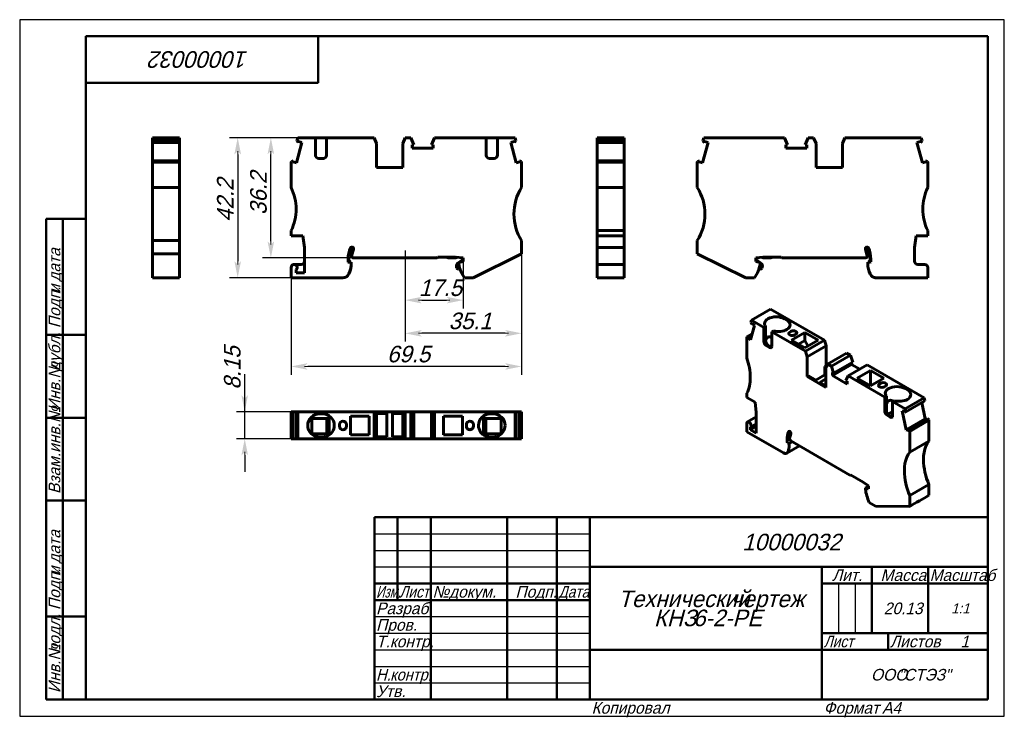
# Model space of a CAD drawing. Header units: millimetres. Extents: x 0 to 297, y 0 to 210.
import ezdxf

# ---------------------------------------------------------------- set-up
doc = ezdxf.new("R2010")
doc.units = ezdxf.units.MM
doc.linetypes.add('CENTER_per1_scale0.084055', pattern=[4.27, 2.66875, -0.53375, 0.53375, -0.53375])
doc.styles.add('TextStyle_1', font='T-FLEX Type A.TTF', dxfattribs={"oblique": 15, "height": 5})
doc.styles.add('TextStyle_2', font='T-FLEX Type A.TTF', dxfattribs={"oblique": 15, "height": 3.5})
doc.styles.add('TextStyle_3', font='T-FLEX Type A.TTF', dxfattribs={"width": 0.744064, "oblique": 15, "height": 3.5})
doc.styles.add('TextStyle_4', font='T-FLEX Type A.TTF', dxfattribs={"width": 0.883061, "oblique": 15, "height": 3.5})
doc.styles.add('TextStyle_5', font='T-FLEX Type A.TTF', dxfattribs={"width": 0.94413, "oblique": 15, "height": 3.5})
doc.styles.add('TextStyle_6', font='T-FLEX Type A.TTF', dxfattribs={"width": 0.98844, "oblique": 15, "height": 3.5})
doc.styles.add('TextStyle_7', font='T-FLEX Type A.TTF', dxfattribs={"oblique": 15, "height": 5})
doc.styles.add('TextStyle_8', font='T-FLEX Type A.TTF', dxfattribs={"oblique": 15, "height": 3})
doc.styles.add('TextStyle_9', font='T-FLEX Type A.TTF', dxfattribs={"oblique": 15, "height": 3.5})
doc.dimstyles.new('DIM_ST_1', dxfattribs={"dimtxt": 5, "dimasz": 5, "dimexe": 2.5, "dimexo": 0, "dimtad": 1, "dimrnd": 0.01, "dimdsep": 46, "dimtxsty": 'TextStyle_1', "dimblk": 'Arrow_3_C7_Status', "dimcen": 0.09, "dimclrd": 7, "dimclre": 7, "dimclrt": 7, "dimazin": 0, "dimtfac": 1, "dimtdec": 0, "dimtmove": 0, "dimatfit": 0, "dimldrblk": 'NONE', "dimfxl": 1, "dimtvp": 1, "dimtolj": 1, "dimarcsym": 0})
doc.dimstyles.new('DIM_ST_2', dxfattribs={"dimtxt": 5, "dimasz": 5, "dimexe": 2.5, "dimexo": 0, "dimtad": 1, "dimdec": 1, "dimrnd": 0.1, "dimdsep": 46, "dimtxsty": 'TextStyle_1', "dimblk": 'Arrow_3_C7_Status', "dimcen": 0.09, "dimclrd": 7, "dimclre": 7, "dimclrt": 7, "dimazin": 0, "dimtfac": 1, "dimtdec": 0, "dimtmove": 0, "dimatfit": 0, "dimldrblk": 'NONE', "dimfxl": 1, "dimtvp": 1, "dimtolj": 1, "dimarcsym": 0})
doc.dimstyles.new('DIM_ST_3', dxfattribs={"dimtxt": 5, "dimasz": 5, "dimexe": 2.5, "dimexo": 0, "dimtad": 1, "dimrnd": 0.01, "dimdsep": 46, "dimtxsty": 'TextStyle_1', "dimblk": 'Arrow_3_C7_Status', "dimcen": 0.09, "dimclrd": 7, "dimclre": 7, "dimclrt": 7, "dimazin": 0, "dimtfac": 1, "dimtdec": 0, "dimtmove": 0, "dimatfit": 0, "dimldrblk": 'NONE', "dimfxl": 1, "dimtvp": 1, "dimtolj": 1, "dimarcsym": 0})

# ---------------------------------------------------------------- blocks, each defined once
blk = doc.blocks.new('Arrow_3_C7_Status')
at = {"color": 7, "linetype": 'Continuous', "lineweight": 0}
blk.add_line((-1, 0), (-0.8, 0), dxfattribs=at)
at = {"color": 7}
blk.add_solid([(-1, -0.2), (0, 0), (-0.8, 0), (-1, 0.2)], dxfattribs=at)
blk = doc.blocks.new('*D5')
at = {"color": 7, "lineweight": -2}
for p, q in [((133.78, 137.1), (133.78, 122.94)), ((116.28, 136.11), (116.28, 122.94)), ((121.28, 125.44), (128.78, 125.44))]:
    blk.add_line(p, q, dxfattribs=at)
at = {"layer": 'Defpoints', "color": 0}
for p in [(133.78, 137.1), (116.28, 136.11), (133.78, 125.44)]:
    blk.add_point(p, dxfattribs=at)
at = {"color": 7, "lineweight": -2, "xscale": 5, "yscale": 5, "zscale": 5, "rotation": 180}
blk.add_blockref('Arrow_3_C7_Status', (116.28, 125.44), dxfattribs=at)
at = {"color": 7, "lineweight": -2, "xscale": 5, "yscale": 5, "zscale": 5}
blk.add_blockref('Arrow_3_C7_Status', (133.78, 125.44), dxfattribs=at)
blk = doc.blocks.new('_None')
blk = doc.blocks.new('*D6')
at = {"color": 7, "lineweight": -2}
for p, q in [((92.59, 174.39), (73.26, 174.39)), ((75.76, 143.2), (75.76, 169.39)), ((100.63, 138.2), (73.26, 138.2))]:
    blk.add_line(p, q, dxfattribs=at)
at = {"layer": 'Defpoints', "color": 0}
for p in [(75.76, 174.39), (92.59, 174.39), (100.63, 138.2)]:
    blk.add_point(p, dxfattribs=at)
at = {"color": 7, "lineweight": -2, "xscale": 5, "yscale": 5, "zscale": 5}
for p, rotation in [((75.76, 174.39), 89.99999999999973), ((75.76, 138.2), 269.9999999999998)]:
    blk.add_blockref('Arrow_3_C7_Status', p, dxfattribs=dict(at, rotation=rotation))
blk = doc.blocks.new('*D7')
at = {"color": 7, "lineweight": -2}
for p, q in [((151.4, 139.39), (151.4, 102.94)), ((81.9, 132.2), (81.9, 102.94)), ((146.4, 105.44), (86.9, 105.44))]:
    blk.add_line(p, q, dxfattribs=at)
at = {"layer": 'Defpoints', "color": 0}
for p in [(151.4, 139.39), (81.9, 132.2), (81.9, 105.44)]:
    blk.add_point(p, dxfattribs=at)
at = {"color": 7, "lineweight": -2, "xscale": 5, "yscale": 5, "zscale": 5, "rotation": 180}
blk.add_blockref('Arrow_3_C7_Status', (81.9, 105.44), dxfattribs=at)
at = {"color": 7, "lineweight": -2, "xscale": 5, "yscale": 5, "zscale": 5}
blk.add_blockref('Arrow_3_C7_Status', (151.4, 105.44), dxfattribs=at)
blk = doc.blocks.new('*D8')
at = {"color": 7, "lineweight": -2}
for p, q in [((83.85, 174.39), (63.26, 174.39)), ((65.76, 169.39), (65.76, 137.2)), ((81.9, 132.2), (63.26, 132.2))]:
    blk.add_line(p, q, dxfattribs=at)
at = {"layer": 'Defpoints', "color": 0}
for p in [(83.85, 174.39), (65.76, 132.2), (81.9, 132.2)]:
    blk.add_point(p, dxfattribs=at)
at = {"color": 7, "lineweight": -2, "xscale": 5, "yscale": 5, "zscale": 5}
for p, rotation in [((65.76, 174.39), 89.99999999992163), ((65.76, 132.2), 269.9999999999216)]:
    blk.add_blockref('Arrow_3_C7_Status', p, dxfattribs=dict(at, rotation=rotation))
blk = doc.blocks.new('*D9')
at = {"color": 7, "lineweight": -2}
for p, q in [((116.28, 140.38), (116.28, 112.94)), ((151.4, 139.39), (151.4, 112.94)), ((146.4, 115.44), (121.28, 115.44))]:
    blk.add_line(p, q, dxfattribs=at)
at = {"layer": 'Defpoints', "color": 0}
for p in [(116.28, 140.38), (151.4, 139.39), (116.28, 115.44)]:
    blk.add_point(p, dxfattribs=at)
at = {"color": 7, "lineweight": -2, "xscale": 5, "yscale": 5, "zscale": 5, "rotation": 180}
blk.add_blockref('Arrow_3_C7_Status', (116.28, 115.44), dxfattribs=at)
at = {"color": 7, "lineweight": -2, "xscale": 5, "yscale": 5, "zscale": 5}
blk.add_blockref('Arrow_3_C7_Status', (151.4, 115.44), dxfattribs=at)
blk = doc.blocks.new('*D10')
at = {"color": 7, "lineweight": -2}
for p, q in [((67.88, 91.81), (67.88, 103.12)), ((67.88, 96.81), (67.88, 101.81)), ((83.85, 91.81), (65.38, 91.81)), ((67.88, 83.66), (67.88, 91.81)), ((83.85, 83.66), (65.38, 83.66)), ((67.88, 78.66), (67.88, 73.66))]:
    blk.add_line(p, q, dxfattribs=at)
at = {"layer": 'Defpoints', "color": 0}
for p in [(67.88, 91.81), (83.85, 91.81), (83.85, 83.66)]:
    blk.add_point(p, dxfattribs=at)
at = {"color": 7, "lineweight": -2, "xscale": 5, "yscale": 5, "zscale": 5}
for p, rotation in [((67.88, 91.81), 270), ((67.88, 83.66), 90)]:
    blk.add_blockref('Arrow_3_C7_Status', p, dxfattribs=dict(at, rotation=rotation))
blk = doc.blocks.new('_FR1Страница_1')
at = {"color": 7, "linetype": 'Continuous', "lineweight": 25}
for p, q in [((0, 210), (0, 0)), ((297, 210), (0, 210)), ((297, 0), (297, 210)), ((107, 55), (172, 55)), ((107, 50), (172, 50)), ((107, 45), (172, 45)), ((247, 40), (247, 25)), ((252, 40), (252, 25)), ((107, 30), (172, 30)), ((107, 25), (172, 25)), ((107, 20), (172, 20)), ((242, 20), (292, 20)), ((262, 20), (262, 20)), ((107, 15), (172, 15)), ((107, 10), (172, 10)), ((0, 0), (297, 0))]:
    blk.add_line(p, q, dxfattribs=at)
at = {"color": 7, "linetype": 'Continuous', "lineweight": 50}
for p, q in [((20, 5), (20, 205)), ((20, 205), (292, 205)), ((90, 191), (90, 205)), ((292, 205), (292, 5)), ((20, 191), (90, 191)), ((8, 5), (8, 150)), ((8, 150), (20, 150)), ((13, 150), (13, 5)), ((8, 115), (20, 115)), ((8, 90), (20, 90)), ((20, 65), (8, 65)), ((107, 5), (107, 60)), ((107, 60), (292, 60)), ((114, 60), (114, 35)), ((124, 60), (124, 5)), ((147, 60), (147, 5)), ((162, 60), (162, 5)), ((172, 60), (172, 5)), ((172, 45), (292, 45)), ((242, 45), (242, 5)), ((257, 45), (257, 25)), ((274, 45), (274, 25)), ((107, 40), (172, 40)), ((242, 40), (292, 40)), ((107, 35), (172, 35)), ((8, 30), (20, 30)), ((242, 25), (292, 25)), ((262, 25), (262, 20)), ((172, 20), (292, 20)), ((20, 5), (8, 5)), ((292, 5), (20, 5))]:
    blk.add_line(p, q, dxfattribs=at)
at = {"color": 7, "oblique": 15}
for s, height, rotation, style, p in [('10000032', 5, 180, 'TextStyle_7', (69.05, 200.5)), ('дата', 3.5, 90, 'TextStyle_2', (12.25, 131.01)), ('Подп.', 3.5, 90, 'TextStyle_2', (12.25, 117)), ('и', 3.5, 90, 'TextStyle_2', (12.25, 127.51)), ('дубл.', 3.5, 90, 'TextStyle_2', (12.25, 104.01)), ('Инв.№', 3.5, 90, 'TextStyle_2', (12.25, 92)), ('Взам.инв.№', 3.5, 90, 'TextStyle_2', (12.25, 67)), ('дата', 3.5, 90, 'TextStyle_2', (12.25, 46.01)), ('Подп.', 3.5, 90, 'TextStyle_2', (12.25, 32)), ('и', 3.5, 90, 'TextStyle_2', (12.25, 42.51)), ('подл.', 3.5, 90, 'TextStyle_2', (12.25, 19.01)), ('Инв.№', 3.5, 90, 'TextStyle_2', (12.25, 7))]:
    blk.add_text(s, height=height, rotation=rotation, dxfattribs=dict(at, style=style)).set_placement(p)
for s, height, style, p in [('10000032', 5, 'TextStyle_7', (217.95, 50)), ('Лит.', 3.5, 'TextStyle_2', (245.03, 40.76)), ('Масса', 3.5, 'TextStyle_2', (259.65, 40.76)), ('№', 3.5, 'TextStyle_2', (124.5, 35.75)), ('Подп.', 3.5, 'TextStyle_2', (149.53, 35.75)), ('докум.', 3.5, 'TextStyle_2', (129.5, 35.75)), ('Технический', 5, 'TextStyle_7', (180.55, 32.88)), ('чертеж', 5, 'TextStyle_7', (214.51, 32.88)), ('Разраб.', 3.5, 'TextStyle_2', (107.5, 30.75)), ('20.13', 3.5, 'TextStyle_2', (260.65, 30.75)), ('1:1', 3, 'TextStyle_8', (280.99, 31)), ('КНЗ', 5, 'TextStyle_7', (191.32, 27.12)), ('6-2-PE', 5, 'TextStyle_7', (203.11, 27.12)), ('Пров.', 3.5, 'TextStyle_2', (107.5, 25.75)), ('Т.контр.', 3.5, 'TextStyle_2', (107.5, 20.75)), ('Листов', 3.5, 'TextStyle_2', (262.5, 20.75)), ('1', 3.5, 'TextStyle_9', (283.78, 20.75)), ('ООО', 3.5, 'TextStyle_2', (256.78, 10.75)), ('"СТЭЗ"', 3.5, 'TextStyle_2', (265.03, 10.75)), ('Утв.', 3.5, 'TextStyle_2', (107.5, 5.75)), ('Копировал', 3.5, 'TextStyle_2', (172.5, 0.75)), ('Формат', 3.5, 'TextStyle_2', (242.5, 0.75)), ('A4', 3.5, 'TextStyle_2', (260.12, 0.75))]:
    blk.add_text(s, height=height, dxfattribs=dict(at, style=style)).set_placement(p)
for s, style, width, p in [('Масштаб', 'TextStyle_6', 0.98844, (274.5, 40.76)), ('Изм.', 'TextStyle_3', 0.744064, (107.5, 35.75)), ('Лист', 'TextStyle_4', 0.883061, (114.5, 35.75)), ('Дата', 'TextStyle_4', 0.883061, (162.5, 35.75)), ('Лист', 'TextStyle_4', 0.883061, (242.5, 20.75)), ('Н.', 'TextStyle_5', 0.94413, (107.5, 10.75)), ('контр.', 'TextStyle_5', 0.94413, (111.75, 10.75))]:
    blk.add_text(s, height=3.5, dxfattribs=dict(at, style=style, width=width)).set_placement(p)
blk = doc.blocks.new('Страница_1')
at = {"color": 7, "linetype": 'Continuous', "lineweight": 60}
for p, q in [((48.238, 174.394), (40.088, 174.394)), ((40.088, 173.432), (40.088, 174.394)), ((40.088, 173.432), (48.238, 173.432)), ((40.088, 173.432), (40.088, 172.999)), ((40.088, 172.999), (48.238, 172.999)), ((40.088, 172.992), (40.088, 172.985)), ((48.238, 172.985), (40.088, 172.985)), ((40.088, 172.985), (40.088, 167.422)), ((48.238, 173.432), (48.238, 174.394)), ((48.238, 172.999), (48.238, 173.432)), ((48.238, 172.985), (48.238, 172.992)), ((48.238, 167.422), (48.238, 172.985)), ((83.495, 166.876), (85.132, 172.985)), ((83.595, 173.432), (83.853, 174.394)), ((84.028, 172.999), (83.595, 173.432)), ((89.193, 174.394), (83.853, 174.394)), ((84.099, 173.262), (84.028, 172.999)), ((85.132, 172.985), (84.099, 173.262)), ((89.193, 174.394), (89.193, 169.194)), ((90.393, 174.394), (89.227, 174.394)), ((90.393, 174.394), (91.393, 174.394)), ((91.393, 174.394), (92.559, 174.394)), ((92.593, 169.194), (92.593, 174.394)), ((106.875, 174.394), (92.593, 174.394)), ((107.593, 172.694), (106.875, 174.394)), ((107.593, 165.394), (107.593, 172.694)), ((116.312, 174.394), (115.593, 172.694)), ((115.593, 172.694), (115.593, 165.394)), ((116.312, 174.394), (117.983, 174.394)), ((117.983, 174.394), (118.908, 172.289)), ((118.908, 172.289), (118.381, 172.289)), ((118.381, 172.289), (118.381, 171.219)), ((124.178, 172.289), (125.103, 174.394)), ((124.706, 172.289), (124.178, 172.289)), ((124.706, 171.219), (124.706, 172.289)), ((125.103, 174.394), (140.693, 174.394)), ((140.693, 169.194), (140.693, 174.394)), ((141.893, 174.394), (140.727, 174.394)), ((142.893, 174.394), (141.893, 174.394)), ((142.893, 174.394), (144.059, 174.394)), ((144.093, 174.394), (144.093, 169.194)), ((144.093, 174.394), (149.433, 174.394)), ((149.188, 173.262), (148.154, 172.985)), ((148.154, 172.985), (149.791, 166.876)), ((149.258, 172.999), (149.188, 173.262)), ((149.691, 173.432), (149.258, 172.999)), ((149.691, 173.432), (149.433, 174.394)), ((174.174, 174.394), (182.324, 174.394)), ((174.174, 174.394), (174.174, 173.432)), ((174.174, 173.432), (182.324, 173.432)), ((174.174, 173.432), (174.174, 172.999)), ((182.324, 172.999), (174.174, 172.999)), ((174.174, 172.992), (174.174, 172.985)), ((174.174, 172.985), (182.324, 172.985)), ((174.174, 172.985), (174.174, 167.422)), ((182.324, 173.432), (182.324, 174.394)), ((182.324, 172.999), (182.324, 173.432)), ((182.324, 172.985), (182.324, 172.992)), ((182.324, 167.422), (182.324, 172.985)), ((206.004, 166.875), (207.641, 172.985)), ((206.104, 173.432), (206.362, 174.394)), ((206.537, 172.999), (206.104, 173.432)), ((206.362, 174.394), (230.692, 174.394)), ((206.607, 173.262), (206.537, 172.999)), ((207.641, 172.985), (206.607, 173.262)), ((230.692, 174.394), (231.617, 172.289)), ((231.617, 172.289), (231.089, 172.289)), ((231.089, 172.289), (231.089, 171.219)), ((236.887, 172.289), (237.812, 174.394)), ((237.414, 172.289), (236.887, 172.289)), ((237.414, 171.219), (237.414, 172.289)), ((237.812, 174.394), (239.483, 174.394)), ((240.202, 172.694), (239.483, 174.394)), ((240.202, 165.394), (240.202, 172.694)), ((248.92, 174.394), (248.202, 172.694)), ((248.202, 172.694), (248.202, 165.394)), ((271.942, 174.394), (248.92, 174.394)), ((271.696, 173.262), (270.663, 172.985)), ((270.663, 172.985), (272.3, 166.875)), ((271.767, 172.999), (271.696, 173.262)), ((272.2, 173.432), (271.767, 172.999)), ((271.942, 174.394), (272.2, 173.432)), ((118.381, 171.219), (124.706, 171.219)), ((231.089, 171.219), (237.414, 171.219)), ((48.238, 167.415), (40.088, 167.415)), ((40.088, 167.415), (40.088, 167.257)), ((40.088, 167.079), (40.088, 167.257)), ((40.088, 167.257), (48.238, 167.257)), ((40.088, 159.394), (40.088, 167.079)), ((40.088, 167.079), (48.238, 167.079)), ((48.238, 167.257), (48.238, 167.415)), ((48.238, 167.079), (48.238, 167.257)), ((48.238, 167.079), (48.238, 159.394)), ((81.893, 167.079), (81.941, 167.257)), ((81.893, 167.079), (81.893, 159.394)), ((81.941, 167.257), (82.532, 167.415)), ((82.532, 167.415), (82.461, 167.152)), ((82.461, 167.152), (83.495, 166.876)), ((90.193, 168.194), (91.593, 168.194)), ((92.593, 169.194), (92.586, 169.073)), ((140.693, 169.194), (140.701, 169.073)), ((143.093, 168.194), (141.693, 168.194)), ((149.791, 166.876), (150.825, 167.152)), ((150.754, 167.415), (151.345, 167.257)), ((150.825, 167.152), (150.754, 167.415)), ((151.393, 167.079), (151.345, 167.257)), ((151.393, 159.394), (151.393, 167.079)), ((182.324, 167.415), (174.174, 167.415)), ((174.174, 167.415), (174.174, 167.257)), ((182.324, 167.257), (174.174, 167.257)), ((174.174, 167.257), (174.174, 167.079)), ((182.324, 167.079), (174.174, 167.079)), ((174.174, 159.394), (174.174, 167.079)), ((182.324, 167.257), (182.324, 167.415)), ((182.324, 167.079), (182.324, 167.257)), ((182.324, 167.079), (182.324, 159.394)), ((204.402, 167.079), (204.45, 167.257)), ((204.402, 167.079), (204.402, 159.394)), ((204.45, 167.257), (205.041, 167.415)), ((205.041, 167.415), (204.97, 167.152)), ((204.97, 167.152), (206.004, 166.875)), ((272.3, 166.875), (273.334, 167.152)), ((273.334, 167.152), (273.263, 167.415)), ((273.263, 167.415), (273.854, 167.257)), ((273.854, 167.257), (273.902, 167.079)), ((273.902, 159.394), (273.902, 167.079)), ((107.593, 165.394), (115.593, 165.394)), ((248.202, 165.394), (240.202, 165.394)), ((40.088, 159.394), (40.088, 151.394)), ((40.088, 159.394), (48.238, 159.394)), ((48.238, 159.394), (48.238, 151.394)), ((174.174, 152.894), (174.174, 159.394)), ((182.324, 159.394), (174.174, 159.394)), ((182.324, 152.894), (182.324, 159.394)), ((174.174, 146.407), (174.174, 152.894)), ((182.324, 146.407), (182.324, 152.894)), ((40.088, 151.394), (40.088, 143.394)), ((48.238, 151.394), (48.238, 143.394)), ((81.899, 146.407), (81.899, 144.802)), ((174.174, 146.407), (174.174, 144.802)), ((182.324, 146.407), (174.174, 146.407)), ((182.324, 146.407), (182.324, 144.802)), ((273.896, 146.407), (273.896, 144.802)), ((40.088, 143.395), (48.238, 143.395)), ((40.088, 143.394), (40.088, 139.388)), ((48.238, 143.394), (48.238, 141.424)), ((85.399, 144.802), (81.899, 144.802)), ((85.899, 141.302), (85.399, 144.802)), ((151.395, 141.379), (151.393, 143.394)), ((151.393, 143.394), (151.398, 139.388)), ((174.174, 144.802), (182.324, 144.802)), ((174.174, 141.302), (174.174, 144.802)), ((182.324, 141.302), (182.324, 144.802)), ((204.402, 143.394), (204.4, 141.379)), ((204.402, 143.394), (204.4, 141.424)), ((269.896, 141.302), (270.396, 144.802)), ((270.396, 144.802), (273.896, 144.802)), ((48.238, 141.424), (48.238, 140.632)), ((48.238, 140.632), (48.238, 139.388)), ((85.899, 141.302), (85.899, 133.702)), ((99.769, 139.25), (99.819, 141.273)), ((100.658, 140.752), (100.13, 138.761)), ((151.396, 140.842), (151.395, 141.383)), ((174.174, 141.302), (182.324, 141.302)), ((174.174, 137.202), (174.174, 141.302)), ((182.324, 141.302), (182.324, 136.202)), ((204.399, 140.632), (204.397, 139.388)), ((204.399, 140.73), (204.398, 140.251)), ((204.4, 141.424), (204.399, 140.632)), ((204.4, 141.375), (204.399, 140.828)), ((204.4, 141.383), (204.4, 141.323)), ((255.137, 140.752), (255.665, 138.761)), ((255.976, 141.273), (256.026, 139.25)), ((269.896, 137.202), (269.896, 141.302)), ((40.088, 139.388), (40.088, 132.202)), ((48.238, 139.388), (48.238, 132.202)), ((99.079, 137.902), (99.079, 137.041)), ((99.079, 137.041), (99.296, 136.842)), ((99.119, 136.921), (99.079, 137.041)), ((99.108, 138.591), (99.25, 138.428)), ((99.126, 136.912), (99.176, 136.87)), ((99.158, 136.882), (99.137, 136.904)), ((99.145, 137.604), (99.264, 137.745)), ((99.254, 136.843), (99.171, 136.873)), ((99.496, 137.238), (99.264, 137.279)), ((99.296, 136.842), (99.979, 136.902)), ((99.299, 138.302), (99.31, 137.879)), ((99.579, 137.139), (99.579, 136.925)), ((99.579, 136.867), (99.579, 136.925)), ((100.131, 138.636), (99.892, 138.909)), ((99.979, 136.902), (99.979, 136.345)), ((100.131, 138.636), (100.131, 138.636)), ((100.38, 138.266), (100.396, 138.261)), ((100.626, 138.202), (100.626, 138.202)), ((100.626, 138.202), (100.626, 138.202)), ((100.626, 138.202), (100.626, 138.202)), ((100.626, 138.202), (125.879, 138.202)), ((126.079, 138.402), (131.493, 138.402)), ((129.063, 138.269), (128.833, 138.402)), ((129.313, 138.202), (131.52, 138.202)), ((131.493, 138.402), (133.779, 138.202)), ((131.77, 138.269), (131.934, 138.363)), ((133.543, 137.569), (132.209, 136.635)), ((133.779, 137.102), (132.479, 136.754)), ((132.479, 136.754), (132.479, 136.302)), ((133.724, 138.207), (133.749, 138.066)), ((133.779, 138.202), (133.779, 137.102)), ((151.398, 139.388), (136.803, 132.202)), ((174.174, 137.202), (174.174, 136.202)), ((204.397, 139.388), (218.992, 132.202)), ((224.302, 138.402), (222.016, 138.202)), ((222.016, 137.102), (222.016, 138.202)), ((223.316, 136.753), (222.016, 137.102)), ((222.046, 138.066), (222.071, 138.207)), ((223.586, 136.635), (222.252, 137.569)), ((223.316, 136.753), (223.316, 136.302)), ((223.861, 138.363), (224.025, 138.269)), ((226.482, 138.202), (224.275, 138.202)), ((229.716, 138.402), (224.302, 138.402)), ((226.962, 138.402), (226.732, 138.269)), ((255.169, 138.202), (229.916, 138.202)), ((255.169, 138.202), (255.169, 138.202)), ((255.169, 138.202), (255.169, 138.202)), ((255.169, 138.202), (255.169, 138.202)), ((255.664, 138.636), (255.903, 138.909)), ((255.664, 138.636), (255.664, 138.636)), ((255.816, 136.902), (255.816, 136.345)), ((256.498, 136.842), (255.816, 136.902)), ((256.216, 136.925), (256.216, 137.139)), ((256.216, 136.867), (256.216, 136.925)), ((256.531, 137.279), (256.299, 137.238)), ((256.485, 137.879), (256.496, 138.301)), ((256.716, 137.041), (256.498, 136.842)), ((256.531, 137.745), (256.649, 137.604)), ((256.687, 138.591), (256.545, 138.428)), ((256.682, 136.93), (256.659, 136.902)), ((256.716, 137.902), (256.716, 137.041)), ((81.899, 135.302), (81.899, 132.202)), ((82.799, 136.202), (84.899, 136.202)), ((83.399, 133.702), (83.399, 134.631)), ((85.899, 133.702), (83.399, 133.702)), ((99.979, 136.346), (99.979, 136.345)), ((99.979, 136.345), (99.979, 136.345)), ((131.892, 135.123), (131.806, 135.358)), ((132.819, 134.842), (132.396, 134.795)), ((174.174, 136.202), (174.174, 135.302)), ((174.174, 136.202), (175.174, 136.202)), ((174.174, 132.202), (174.174, 135.302)), ((182.324, 136.202), (175.184, 136.202)), ((182.324, 136.202), (182.324, 135.302)), ((182.324, 135.302), (182.324, 132.202)), ((222.976, 134.842), (223.399, 134.795)), ((223.989, 135.358), (223.903, 135.123)), ((255.816, 136.345), (255.816, 136.346)), ((255.816, 136.345), (255.816, 136.345)), ((270.896, 136.202), (272.996, 136.202)), ((273.896, 132.202), (273.896, 135.302)), ((48.238, 132.202), (40.088, 132.202)), ((97.496, 132.202), (81.899, 132.202)), ((134.138, 132.202), (136.803, 132.202)), ((174.174, 132.202), (182.324, 132.202)), ((221.657, 132.202), (218.992, 132.202)), ((258.299, 132.202), (273.896, 132.202)), ((226.49, 122.748), (220.728, 119.421)), ((226.49, 122.748), (242.769, 113.35)), ((220.545, 118.74), (220.728, 119.421)), ((224.503, 117.241), (220.728, 119.421)), ((230.655, 119.813), (231.362, 119.405)), ((220.474, 113.428), (221.632, 117.748)), ((220.851, 118.21), (220.545, 118.74)), ((220.901, 118.396), (220.851, 118.21)), ((220.851, 118.21), (221.008, 118.301)), ((221.632, 117.748), (220.901, 118.396)), ((224.503, 117.241), (225.007, 117.532)), ((224.503, 117.241), (224.503, 112.995)), ((225.007, 117.532), (225.007, 113.286)), ((227.411, 116.144), (226.907, 115.853)), ((237.006, 110.023), (226.907, 115.853)), ((226.907, 111.607), (226.907, 115.853)), ((232.635, 116.016), (232.282, 115.812)), ((219.341, 114.248), (219.375, 114.374)), ((219.341, 114.248), (219.341, 107.974)), ((219.375, 114.374), (220.975, 115.298)), ((219.375, 114.374), (219.793, 114.262)), ((219.743, 114.076), (220.813, 114.694)), ((219.793, 114.262), (219.743, 114.076)), ((219.743, 114.076), (220.474, 113.428)), ((219.793, 114.262), (220.863, 114.88)), ((236.807, 115.731), (232.776, 113.404)), ((232.776, 113.404), (236.807, 111.077)), ((233.766, 114.955), (234.12, 115.159)), ((236.807, 113.273), (234.905, 112.175)), ((236.807, 115.731), (236.807, 113.273)), ((236.807, 115.731), (240.837, 113.404)), ((236.807, 111.077), (240.837, 113.404)), ((236.807, 113.273), (237.758, 111.626)), ((242.769, 113.35), (237.006, 110.023)), ((242.769, 113.35), (243.277, 111.669)), ((225.21, 111.771), (226.2, 111.199)), ((225.568, 111.977), (225.705, 111.893)), ((226.413, 111.485), (225.705, 111.893)), ((226.342, 111.526), (226.907, 111.852)), ((226.558, 111.406), (226.413, 111.485)), ((226.907, 111.607), (226.902, 111.511)), ((237.514, 108.341), (237.006, 110.023)), ((237.514, 108.341), (243.277, 111.669)), ((243.277, 111.669), (243.277, 105.708)), ((237.514, 102.381), (237.514, 108.341)), ((243.679, 106.17), (249.442, 109.497)), ((250.624, 108.815), (244.861, 105.488)), ((250.624, 108.815), (249.442, 109.497)), ((251.278, 106.718), (250.624, 108.815)), ((242.87, 105.473), (243.277, 105.708)), ((242.87, 102.901), (242.87, 105.473)), ((243.253, 105.252), (242.87, 105.473)), ((243.679, 106.17), (243.171, 105.075)), ((243.171, 105.075), (243.171, 99.115)), ((243.277, 105.708), (243.425, 105.623)), ((243.679, 106.17), (244.861, 105.488)), ((244.861, 105.488), (245.515, 103.391)), ((245.142, 102.733), (250.905, 106.06)), ((251.278, 106.718), (245.515, 103.391)), ((249.895, 102.581), (255.658, 105.908)), ((250.905, 106.06), (250.905, 106.503)), ((253.413, 104.612), (250.905, 106.06)), ((252.646, 101.932), (256.677, 104.259)), ((272.862, 95.976), (255.658, 105.908)), ((256.677, 104.259), (256.677, 99.605)), ((260.707, 101.932), (256.677, 104.259)), ((237.514, 102.381), (237.921, 102.616)), ((237.514, 102.381), (243.171, 99.115)), ((240.148, 101.33), (237.921, 102.616)), ((240.148, 101.33), (243.171, 103.075)), ((241.35, 100.636), (243.171, 101.687)), ((245.142, 103.607), (245.142, 102.733)), ((245.515, 103.391), (245.142, 103.607)), ((245.142, 102.733), (249.614, 100.151)), ((249.241, 101.24), (249.895, 102.581)), ((249.614, 101.025), (249.241, 101.24)), ((249.614, 100.151), (249.614, 101.025)), ((249.895, 102.581), (260.919, 96.216)), ((256.677, 99.605), (252.646, 101.932)), ((260.707, 101.932), (256.677, 99.605)), ((243.171, 99.584), (241.35, 100.636)), ((259.364, 100.176), (259.717, 100.38)), ((261.202, 99.523), (260.849, 99.319)), ((267.778, 98.38), (267.071, 98.788)), ((219.346, 97.367), (219.346, 96.057)), ((221.821, 94.628), (219.346, 96.057)), ((261.423, 96.507), (260.919, 96.216)), ((260.919, 91.971), (260.919, 96.216)), ((261.423, 92.261), (261.423, 96.507)), ((263.323, 94.828), (263.827, 95.119)), ((272.862, 95.976), (267.099, 92.648)), ((267.282, 91.757), (273.045, 95.084)), ((273.045, 95.084), (272.862, 95.976)), ((222.174, 91.566), (221.821, 94.628)), ((261.426, 92.158), (261.423, 92.261)), ((263.323, 94.828), (267.099, 92.648)), ((263.323, 94.828), (263.323, 90.583)), ((267.282, 91.757), (267.099, 92.648)), ((273.116, 89.69), (272.121, 94.551)), ((81.893, 83.655), (81.893, 91.805)), ((81.941, 91.805), (81.893, 91.805)), ((81.941, 83.655), (81.941, 91.805)), ((82.532, 91.805), (81.941, 91.805)), ((82.532, 83.655), (82.532, 91.805)), ((83.495, 91.805), (82.539, 91.805)), ((83.495, 91.805), (83.495, 83.655)), ((83.589, 91.805), (83.495, 91.805)), ((83.853, 91.805), (83.595, 91.805)), ((83.595, 91.805), (83.595, 83.655)), ((83.853, 91.805), (83.853, 83.655)), ((83.853, 91.805), (106.875, 91.805)), ((93.125, 89.755), (87.593, 89.755)), ((88.093, 85.155), (88.093, 89.755)), ((90.393, 91.155), (91.393, 91.155)), ((92.693, 85.155), (92.693, 89.755)), ((93.346, 89.911), (93.125, 89.755)), ((93.602, 90.37), (93.346, 89.911)), ((93.346, 89.911), (93.346, 84.999)), ((99.743, 90.505), (105.443, 90.505)), ((99.743, 90.505), (99.743, 84.805)), ((105.443, 84.805), (105.443, 90.505)), ((106.875, 91.805), (106.875, 83.655)), ((106.875, 91.805), (107.593, 91.805)), ((107.593, 83.655), (107.593, 91.805)), ((107.593, 91.805), (115.593, 91.805)), ((110.743, 91.23), (107.593, 91.23)), ((110.743, 84.23), (110.743, 91.23)), ((115.593, 91.23), (112.443, 91.23)), ((112.443, 84.23), (112.443, 91.23)), ((115.593, 91.805), (116.312, 91.805)), ((115.593, 83.655), (115.593, 91.805)), ((116.312, 83.655), (116.312, 91.805)), ((117.983, 91.805), (116.312, 91.805)), ((117.983, 91.805), (117.983, 83.655)), ((118.908, 91.805), (117.983, 91.805)), ((118.908, 91.805), (118.908, 83.655)), ((124.171, 91.805), (118.915, 91.805)), ((124.178, 91.805), (124.178, 83.655)), ((125.103, 91.805), (124.178, 91.805)), ((125.103, 83.655), (125.103, 91.805)), ((149.433, 91.805), (125.103, 91.805)), ((133.543, 90.505), (127.843, 90.505)), ((127.843, 84.805), (127.843, 90.505)), ((133.543, 90.505), (133.543, 84.805)), ((139.684, 90.37), (139.94, 89.911)), ((139.94, 89.911), (140.161, 89.755)), ((139.94, 89.911), (139.94, 84.999)), ((140.161, 89.755), (145.693, 89.755)), ((140.593, 85.155), (140.593, 89.755)), ((142.893, 91.155), (141.893, 91.155)), ((145.193, 85.155), (145.193, 89.755)), ((149.691, 91.805), (149.433, 91.805)), ((149.433, 91.805), (149.433, 83.655)), ((149.691, 83.655), (149.691, 91.805)), ((149.791, 91.805), (149.697, 91.805)), ((150.748, 91.805), (149.791, 91.805)), ((149.791, 83.655), (149.791, 91.805)), ((151.345, 91.805), (150.754, 91.805)), ((150.754, 91.805), (150.754, 83.655)), ((151.393, 91.805), (151.345, 91.805)), ((151.345, 83.655), (151.345, 91.805)), ((151.393, 83.655), (151.393, 91.805)), ((222.174, 90.237), (219.532, 88.712)), ((222.174, 91.566), (222.174, 85.361)), ((260.919, 91.971), (260.925, 91.868)), ((262.616, 90.174), (261.626, 90.746)), ((263.323, 91.839), (261.91, 91.023)), ((261.984, 90.952), (262.121, 90.868)), ((262.121, 90.868), (262.829, 90.46)), ((262.731, 90.516), (263.323, 90.858)), ((262.974, 90.381), (262.829, 90.46)), ((266.926, 91.824), (266.195, 92.02)), ((266.195, 92.02), (267.353, 86.363)), ((266.976, 91.58), (266.926, 91.824)), ((267.282, 91.757), (266.976, 91.58)), ((267.353, 86.363), (273.116, 89.69)), ((273.797, 89.738), (268.034, 86.411)), ((268.452, 86.04), (274.215, 89.367)), ((268.485, 85.875), (274.248, 89.202)), ((273.524, 89.581), (273.116, 89.69)), ((274.215, 89.367), (273.797, 89.738)), ((274.248, 89.202), (274.215, 89.367)), ((274.248, 89.202), (274.248, 82.928)), ((96.443, 87.905), (96.443, 87.405)), ((98.543, 87.405), (98.543, 87.905)), ((134.743, 87.405), (134.743, 87.905)), ((136.843, 87.905), (136.843, 87.405)), ((219.346, 88.3), (219.346, 85.769)), ((220.406, 86.381), (222.174, 87.402)), ((220.406, 86.381), (220.406, 87.14)), ((222.174, 85.361), (220.406, 86.381)), ((220.432, 87.153), (222.174, 88.159)), ((267.353, 86.363), (268.083, 86.167)), ((268.083, 86.167), (268.034, 86.411)), ((268.034, 86.411), (268.452, 86.04)), ((81.893, 83.655), (81.941, 83.655)), ((81.941, 83.655), (82.532, 83.655)), ((82.539, 83.655), (83.495, 83.655)), ((83.495, 83.655), (83.589, 83.655)), ((83.595, 83.655), (83.853, 83.655)), ((89.193, 83.655), (83.853, 83.655)), ((93.125, 85.155), (87.944, 85.155)), ((89.193, 83.655), (89.193, 84.367)), ((90.193, 83.655), (89.193, 83.655)), ((90.193, 84.161), (90.393, 84.155)), ((90.193, 83.655), (91.593, 83.655)), ((91.393, 84.155), (90.393, 84.155)), ((91.593, 84.161), (91.393, 84.155)), ((92.586, 83.655), (91.593, 83.655)), ((92.586, 84.365), (92.593, 84.367)), ((92.593, 83.655), (92.586, 83.655)), ((92.593, 84.367), (92.593, 83.655)), ((106.875, 83.655), (92.593, 83.655)), ((93.125, 85.155), (93.346, 84.999)), ((93.346, 84.999), (93.446, 84.82)), ((99.743, 84.805), (105.443, 84.805)), ((107.593, 83.655), (106.875, 83.655)), ((110.743, 84.261), (107.593, 84.261)), ((110.743, 84.23), (107.593, 84.23)), ((107.593, 83.655), (115.593, 83.655)), ((115.593, 84.261), (112.443, 84.261)), ((115.593, 84.23), (112.443, 84.23)), ((116.312, 83.655), (115.593, 83.655)), ((116.312, 83.655), (117.983, 83.655)), ((117.983, 83.655), (118.908, 83.655)), ((118.915, 83.655), (124.171, 83.655)), ((124.178, 83.655), (125.103, 83.655)), ((125.103, 83.655), (140.693, 83.655)), ((133.543, 84.805), (127.843, 84.805)), ((139.94, 84.999), (139.84, 84.82)), ((140.161, 85.155), (139.94, 84.999)), ((140.161, 85.155), (145.343, 85.155)), ((140.701, 84.365), (140.693, 84.367)), ((140.693, 84.367), (140.693, 83.655)), ((140.693, 83.655), (140.701, 83.655)), ((140.701, 83.655), (141.693, 83.655)), ((141.693, 84.161), (141.893, 84.155)), ((143.093, 83.655), (141.693, 83.655)), ((141.893, 84.155), (142.893, 84.155)), ((143.093, 84.161), (142.893, 84.155)), ((143.093, 83.655), (144.093, 83.655)), ((144.093, 83.655), (144.093, 84.367)), ((144.093, 83.655), (149.433, 83.655)), ((149.691, 83.655), (149.433, 83.655)), ((149.697, 83.655), (149.791, 83.655)), ((149.791, 83.655), (150.748, 83.655)), ((150.754, 83.655), (151.345, 83.655)), ((151.393, 83.655), (151.345, 83.655)), ((230.375, 79.401), (219.346, 85.769)), ((231.494, 83.409), (231.494, 82.707)), ((232.61, 85.091), (232.237, 83.682)), ((268.485, 85.875), (268.452, 86.04)), ((268.485, 79.601), (268.485, 85.875)), ((231.372, 79.301), (235.203, 81.513)), ((231.494, 82.707), (231.648, 82.455)), ((231.648, 82.455), (232.13, 82.225)), ((233.049, 82.756), (232.13, 82.225)), ((232.13, 82.225), (232.13, 81.771)), ((232.588, 83.022), (250.444, 72.713)), ((268.485, 79.601), (274.248, 82.928)), ((250.544, 72.703), (250.644, 72.761)), ((250.586, 72.795), (254.414, 70.584)), ((254.414, 70.584), (256.03, 69.488)), ((255.111, 68.836), (256.03, 69.367)), ((256.03, 68.59), (255.111, 68.836)), ((255.111, 68.836), (255.111, 68.467)), ((256.03, 69.488), (256.03, 68.59)), ((268.485, 66.537), (274.248, 69.864)), ((274.248, 69.864), (274.25, 68.255)), ((268.485, 66.537), (268.489, 63.264)), ((274.25, 68.255), (274.25, 67.607)), ((274.25, 67.607), (274.252, 66.591)), ((256.284, 64.442), (258.169, 63.354)), ((268.489, 63.264), (258.169, 63.354))]:
    blk.add_line(p, q, dxfattribs=at)
at = {"color": 7, "linetype": 'CENTER_per1_scale0.084055', "lineweight": 25}
blk.add_line((116.279, 140.378), (116.279, 136.108), dxfattribs=at)
blk.add_line((116.279, 140.378), (116.279, 136.108), dxfattribs=at)
at = {"color": 7, "lineweight": 60, "flags": 128}
for points in [[(225.705, 119.813), (225.358, 119.579), (225.076, 119.318), (224.866, 119.034), (224.734, 118.736), (224.681, 118.429), (224.71, 118.122), (224.819, 117.82), (225.007, 117.532)], [(230.655, 119.813), (230.125, 120.064), (229.52, 120.251), (228.863, 120.366), (228.18, 120.405), (227.497, 120.366), (226.841, 120.251), (226.236, 120.064), (225.705, 119.813)], [(231.362, 119.405), (231.798, 119.099), (232.121, 118.749), (232.32, 118.37), (232.387, 117.976), (232.32, 117.582), (232.121, 117.203), (231.798, 116.853), (231.362, 116.547)], [(231.362, 116.547), (230.957, 116.347), (230.504, 116.184), (230.014, 116.063), (229.497, 115.986), (228.966, 115.956), (228.433, 115.972), (227.911, 116.036), (227.411, 116.144)], [(232.635, 116.016), (232.976, 116.148), (233.378, 116.194), (233.779, 116.148), (234.12, 116.016), (234.348, 115.82), (234.428, 115.588), (234.348, 115.356), (234.12, 115.159)], [(225.21, 111.771), (224.94, 111.989), (224.71, 112.298), (224.557, 112.652), (224.503, 112.995)], [(225.007, 113.286), (225.016, 113.115), (225.042, 112.929), (225.149, 112.55), (225.327, 112.214), (225.441, 112.08), (225.568, 111.977)], [(225.008, 113.274), (225.089, 113.49), (225.269, 113.814), (225.476, 114.064), (225.705, 114.239)], [(225.705, 114.239), (225.91, 114.329), (226.131, 114.37), (226.367, 114.362), (226.615, 114.303), (226.907, 114.172)], [(232.282, 115.812), (232.054, 115.616), (231.974, 115.384), (232.054, 115.152), (232.282, 114.955), (232.622, 114.824), (233.024, 114.777), (233.426, 114.824), (233.766, 114.955)], [(226.902, 111.511), (226.826, 111.274), (226.669, 111.134), (226.451, 111.107), (226.2, 111.199)], [(226.558, 111.406), (226.837, 111.33), (226.844, 111.331)], [(260.849, 99.319), (260.508, 99.188), (260.106, 99.141), (259.704, 99.188), (259.364, 99.319), (259.136, 99.516), (259.056, 99.748), (259.136, 99.98), (259.364, 100.176)], [(261.202, 99.523), (261.43, 99.72), (261.51, 99.952), (261.43, 100.184), (261.202, 100.38), (260.862, 100.512), (260.46, 100.558), (260.058, 100.512), (259.717, 100.38)], [(262.121, 98.788), (261.774, 98.555), (261.492, 98.293), (261.282, 98.01), (261.15, 97.711), (261.097, 97.405), (261.126, 97.097), (261.235, 96.796), (261.423, 96.507)], [(267.071, 98.788), (266.541, 99.04), (265.936, 99.226), (265.279, 99.341), (264.596, 99.38), (263.913, 99.341), (263.257, 99.226), (262.652, 99.04), (262.121, 98.788)], [(267.778, 98.38), (268.214, 98.074), (268.537, 97.725), (268.736, 97.345), (268.803, 96.951), (268.736, 96.557), (268.537, 96.178), (268.214, 95.829), (267.778, 95.522)], [(262.121, 95.116), (261.854, 94.902), (261.617, 94.583), (261.423, 94.166)], [(263.508, 94.935), (263.424, 94.997), (263.061, 95.17), (262.719, 95.246), (262.404, 95.226), (262.121, 95.116)], [(267.778, 95.522), (267.373, 95.322), (266.92, 95.159), (266.43, 95.038), (265.913, 94.961), (265.382, 94.931), (264.849, 94.948), (264.327, 95.011), (263.827, 95.119)], [(261.984, 90.952), (261.76, 91.167), (261.588, 91.47), (261.477, 91.816), (261.426, 92.158)], [(260.925, 91.868), (261.001, 91.543), (261.158, 91.221), (261.376, 90.943), (261.626, 90.746)], [(262.616, 90.174), (262.887, 90.08), (263.116, 90.125), (263.27, 90.301), (263.323, 90.583)], [(263.27, 90.305), (263.125, 90.323), (262.974, 90.381)], [(232.61, 85.091), (232.639, 85.231), (232.613, 85.402), (232.537, 85.579), (232.423, 85.735), (232.288, 85.845), (232.152, 85.894), (232.037, 85.873), (231.959, 85.786)], [(232.237, 83.681), (232.236, 83.596), (232.251, 83.503), (232.28, 83.407), (232.324, 83.312), (232.378, 83.223), (232.443, 83.142), (232.514, 83.074), (232.588, 83.022)], [(231.653, 79.596), (231.763, 79.822), (231.859, 80.064), (231.942, 80.32), (232.01, 80.585), (232.1, 81.16), (232.13, 81.771)], [(274.248, 82.928), (273.758, 82.212), (273.351, 81.4), (273.031, 80.498), (272.8, 79.515), (272.66, 78.459), (272.614, 77.34)], [(231.653, 79.596), (231.433, 79.341), (231.131, 79.217), (230.768, 79.239), (230.375, 79.401)], [(268.485, 79.601), (267.995, 78.885), (267.588, 78.073), (267.268, 77.171), (267.037, 76.188), (266.898, 75.132), (266.851, 74.012)]]:
    blk.add_lwpolyline(points, dxfattribs=at)
at = {"color": 7, "linetype": 'Continuous', "lineweight": 60}
for centre, radius, start, end in [((90.193, 169.194), 1, 179.99999, 270), ((91.593, 169.194), 1, 270, 353), ((141.693, 169.194), 1, 187, 270), ((143.093, 169.194), 1, 270, 0.00001), ((68.375, 152.894), 15, 360, 25.67929), ((164.082, 151.394), 15, 147.76905, 180), ((191.713, 151.394), 15, 0, 32.23095), ((287.42, 152.894), 15, 154.32071, 180), ((68.375, 152.894), 15, 334.37366, 360), ((287.42, 152.894), 15, 180, 205.62634), ((164.082, 151.394), 15, 180, 212.23095), ((191.713, 151.394), 15, 327.76905, 0), ((107.376, 137.902), 8.297, 157.01766, 180.0041), ((100.198, 140.947), 0.5, 337.02176, 157.02176), ((100.17, 140.917), 0.5, 123.67022, 134.69314), ((100.186, 140.941), 0.5, 83.32682, 93.88714), ((100.195, 140.937), 0.5, 24.62295, 30.88912), ((100.196, 140.942), 0.5, 337.565, 20.36511), ((255.597, 140.947), 0.5, 22.97824, 202.97824), ((255.593, 140.922), 0.5, 151.04861, 153.43932), ((248.419, 137.902), 8.297, 359.9959, 22.98234), ((44.02, 24188.249), 24048.861, 269.9906325, 270.0100496), ((84.899, 137.202), 1, 270, 0), ((99.299, 137.476), 0.2, 140, 260), ((99.099, 138.296), 0.2, 1.5, 41.18593), ((99.11, 137.874), 0.2, 320, 1.5), ((99.479, 137.139), 0.1, 0, 80), ((100.269, 139.238), 0.5, 178.58758, 221.18593), ((100.626, 138.702), 0.5, 173.23687, 270.0068), ((100.612, 138.786), 0.502, 195.53904, 196.18922), ((125.879, 138.402), 0.2, 270, 360), ((129.313, 138.702), 0.5, 240, 270), ((131.52, 138.702), 0.5, 270, 300), ((132.84, 135.734), 1.1, 125, 200), ((133.256, 137.979), 0.5, 305, 10), ((222.539, 137.979), 0.5, 170, 235), ((222.955, 135.734), 1.1, 340, 55), ((224.275, 138.702), 0.5, 240, 270), ((226.482, 138.702), 0.5, 270, 300), ((229.916, 138.402), 0.2, 180.00002, 270), ((255.169, 138.702), 0.5, 269.9932, 6.76313), ((255.526, 139.238), 0.5, 318.81407, 1.41242), ((256.316, 137.139), 0.1, 100, 180), ((256.684, 137.874), 0.2, 178.5, 220), ((256.696, 138.296), 0.2, 138.81407, 178.5), ((256.496, 137.476), 0.2, 280, 40), ((270.896, 137.202), 1, 180, 270), ((82.799, 135.302), 0.9, 311.81031, 179.99999), ((92.964, 136.347), 7.015, 334.65569, 359.9859), ((92.498, 136.485), 7.501, 335.97404, 342.45726), ((92.943, 136.304), 7.019, 342.25177, 349.67769), ((93.207, 136.304), 6.769, 349.28015, 353.70733), ((93.212, 136.367), 6.769, 353.64306, 356.96124), ((132.361, 135.294), 0.5, 200, 273.91716), ((141.873, 137.717), 9.5, 188.5682, 215.49032), ((213.922, 137.717), 9.5, 324.50968, 351.4318), ((223.434, 135.294), 0.5, 266.08284, 340), ((262.835, 136.347), 7.019, 180.01703, 205.3351), ((262.83, 136.487), 7.015, 181.15628, 185.1306), ((263.279, 136.543), 7.501, 198.00546, 198.57039), ((263.279, 136.543), 7.501, 198.00546, 198.57039), ((263.304, 136.471), 7.501, 201.32008, 203.90706), ((263.304, 136.471), 7.501, 201.32008, 203.90706), ((272.996, 135.302), 0.9, 0, 90), ((97.497, 134.203), 2.001, 269.991, 334.59195), ((97.528, 134.195), 1.987, 277.01162, 282.75331), ((97.528, 134.195), 1.987, 277.01162, 282.75331), ((97.389, 134.158), 1.979, 283.01209, 285.76391), ((97.281, 134.167), 2.135, 320.31406, 321.28701), ((97.611, 134.291), 1.979, 312.74863, 313.76562), ((258.299, 134.203), 2.002, 205.42429, 270.0009), ((258.514, 134.166), 2.135, 218.72147, 219.67745), ((258.282, 134.191), 1.979, 239.80562, 243.71883), ((258.292, 134.19), 1.987, 256.51077, 264.93747), ((258.406, 134.158), 1.979, 254.22207, 257.00193), ((258.333, 134.202), 2.001, 262.96629, 269.00639), ((201.515, 101.766), 18.876, 0.89686, 19.19941), ((210.526, 101.791), 9.867, 333.36511, 1.57555), ((90.393, 87.655), 3.5, 90, 180), ((91.393, 87.655), 3.5, 360, 90), ((141.893, 87.655), 3.5, 90, 180), ((142.893, 87.655), 3.5, 0, 90), ((11992.823, 87.587), 11841.426, 179.9795901, 180.0190246), ((90.393, 87.655), 3.5, 180, 249.94896), ((91.393, 87.655), 3.5, 290.05104, 0), ((97.493, 87.905), 1.05, 0, 180), ((97.493, 87.405), 1.05, 180, 0), ((135.793, 87.905), 1.05, 0, 179.99999), ((135.793, 87.405), 1.05, 179.99999, 0), ((141.893, 87.655), 3.5, 180, 249.94896), ((142.893, 87.655), 3.5, 290.05104, 0), ((90.393, 87.655), 3.5, 249.94896, 266.72417), ((91.393, 87.655), 3.5, 273.27583, 289.92121), ((141.893, 87.655), 3.5, 250.0788, 266.72417), ((142.893, 87.655), 3.5, 273.27584, 290.05103), ((237.158, 83.533), 5.666, 156.57333, 181.25493), ((292.575, 77.787), 19.966, 181.28486, 203.38064), ((286.812, 74.46), 19.966, 181.28486, 203.38064), ((11270.249, -18985.924), 21997.961, 119.9910294, 120.0083617)]:
    blk.add_arc(centre, radius, start, end, dxfattribs=at)
for centre, major_axis, start_param, end_param in [((219.982, 87.933), (-0.45, 0.779), 3.0859221, 7.0685835), ((250.444, 72.876), (-0.1, 0.173), 2.3561945, 3.9269908), ((261.754, 65.788), (-4.75, 8.227), 0.9349414, 1.4048212)]:
    blk.add_ellipse(centre, major_axis=major_axis, ratio=0.5773503, start_param=start_param, end_param=end_param, dxfattribs=at)
blk.add_blockref('_FR1Страница_1', (0, 0))
at = {"color": 7, "style": 'TextStyle_1', "oblique": 15}
for s, p in [('36.2', (74.506, 151.118)), ('42.2', (64.506, 149.051)), ('8.15', (66.626, 98.475))]:
    blk.add_text(s, height=5, rotation=90, dxfattribs=at).set_placement(p)
for s, p in [('17.5', (120.384, 126.688)), ('35.1', (129.371, 116.688)), ('69.5', (110.796, 106.688))]:
    blk.add_text(s, height=5, dxfattribs=at).set_placement(p)
for base, p1, p2, angle, dimstyle, picture, middle in [((65.756, 132.202), (83.853, 174.394), (81.899, 132.202), 270, 'DIM_ST_2', '*D8', (65.756, 154.408)), ((75.756, 174.394), (100.626, 138.202), (92.593, 174.394), 90, 'DIM_ST_2', '*D6', (75.756, 156.298)), ((116.279, 115.438), (151.398, 139.388), (116.279, 140.378), 180, 'DIM_ST_3', '*D9', (133.839, 115.438)), ((81.899, 105.438), (151.398, 139.388), (81.899, 132.202), 180, 'DIM_ST_3', '*D7', (115.976, 105.438)), ((67.876, 91.805), (83.853, 83.655), (83.853, 91.805), 90, 'DIM_ST_1', '*D10', (67.876, 103.12))]:
    dim = blk.add_linear_dim(base=base, p1=p1, p2=p2, angle=angle, text=' ', dimstyle=dimstyle)
    dim.commit()
    dim.dimension.update_dxf_attribs({"geometry": picture, "text_midpoint": middle, "dimtype": 160})
dim = blk.add_linear_dim(base=(133.779, 125.438), p1=(116.279, 136.108), p2=(133.779, 137.102), text=' ', dimstyle='DIM_ST_1')
dim.commit()
dim.dimension.update_dxf_attribs({"geometry": '*D5', "text_midpoint": (125.029, 125.438), "dimtype": 160})

msp = doc.modelspace()

# ---------------------------------------------------------------- block references
msp.add_blockref('Страница_1', (0, 0))

doc.saveas('drawing.dxf')
